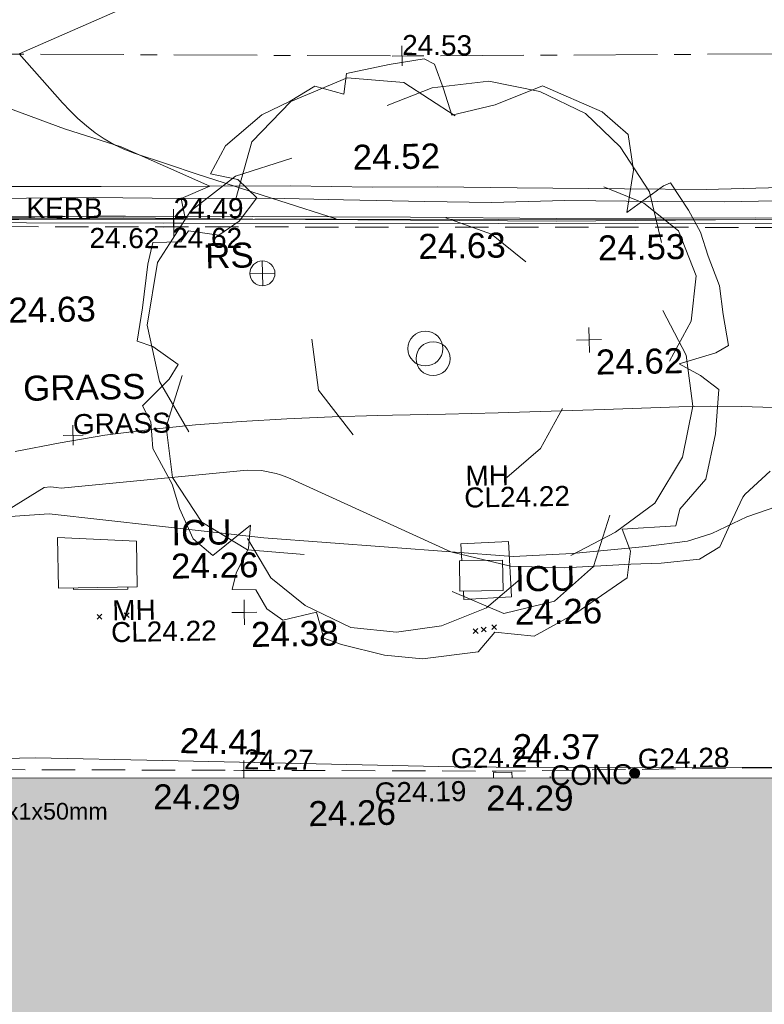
# Model space of a CAD drawing. Header units: millimetres. Extents: x -287732 to 520720, y -88450 to 287754.
# Tile 73 of 256: x -74600 to -63434, y -48439 to -33664. Entities that reach past the tile are written whole.
import ezdxf

# ---------------------------------------------------------------- set-up
doc = ezdxf.new("R2010")
doc.units = ezdxf.units.MM
for name, pattern in [('IMPORT-CENTER _6_', [2000, 1250, -250, 250, -250]), ('IMPORT-DASHED _2_', [750, 500, -250]), ('IMPORT-UG_ELEC_STREET LIGHTING_QLB2 _2_', [2700, 1500, -300, 0, -250, 150, -300, 0, -200])]:
    doc.linetypes.add(name, pattern=pattern)
for name, color, linetype, lineweight, true_color in [('00_TOPO_BUILDING_OUTLINE', 5, 'Continuous', 9, 0x0000ff), ('00_TOPO_FURN_SIGN', 7, 'Continuous', 9, 0x666666), ('00_TOPO_KERB_BOTTOM', 1, 'Continuous', 9, 0xff0000), ('00_TOPO_KERB_TOP', 7, 'Continuous', 9, 0xa500a5), ('00_TOPO_LEVEL_SPOT', 7, 'Continuous', 9, 0x666666), ('00_TOPO_ROAD_MARKING_YELLOW_CONTINUOUS', 40, 'Continuous', 9, 0xffbf00), ('00_TOPO_SERV_IC', 5, 'Continuous', 9, 0x0000ff), ('00_TOPO_TREE', 7, 'Continuous', 9, 0x666666), ('00_UAV_BUILDING_OUTLINE', 5, 'Continuous', 9, 0x0000ff), ('00_UAV_CONCRETE', 9, 'Continuous', 9, 0x808080), ('00_UAV_FORM_LINES', 7, 'Continuous', 9, 0x666666), ('01_DTM_CONTOUR_MNR', 7, 'Continuous', 9, 0xa5a552), ('12333-PUM-2D-U-0001-C01 - Rev2_REVIT IMPORT_dwg', 7, 'Continuous', 9, 0x767676), ('A_RHA_Line', 7, 'Continuous', 9, 0x00a600), ('CONTOURS_MINOR', 7, 'Continuous', 9, 0x00a5a5), ('GULLY', 7, 'Continuous', 9, 0x7fbfff), ('GULLY_LVL', 7, 'Continuous', 9, 0x7fbfff), ('KERB_BOTTOM', 7, 'Continuous', 9, 0x0000a5), ('KERB_BOTTOM_LVL', 7, 'Continuous', 9, 0x0000a5), ('KERB_BOTTOM_TXT', 7, 'Continuous', 9, 0x0000a5), ('KERB_TOP', 2, 'Continuous', 9, 0xffff00), ('KERB_TOP_LVL', 2, 'Continuous', 9, 0xffff00), ('MANHOLES', 7, 'Continuous', 9, 0xa50000), ('MANHOLES_LVL', 7, 'Continuous', 9, 0xa50000), ('MANHOLES_TXT', 7, 'Continuous', 9, 0xa50000), ('PUM-EIRCOMM-NOTES', 6, 'Continuous', 9, 0xff00ff), ('ROAD_CROWNLINE', 7, 'IMPORT-CENTER _6_', 9, 0xa500a5), ('ROAD_CROWNLINE_LVL', 7, 'Continuous', 9, 0xa500a5), ('TREE', 7, 'Continuous', 9, 0x00a500)]:
    doc.layers.add(name, color=color, linetype=linetype, lineweight=lineweight, true_color=true_color)
for name, color, linetype, lineweight in [('00_TOPO_SURVEY_TEXT', 7, 'Continuous', 9), ('A_RHA_Detail', 7, 'Continuous', 9), ('CHANGE_OF_SURFACE', 7, 'IMPORT-DASHED _2_', 9), ('CHANGE_OF_SURFACE_LVL', 7, 'Continuous', 9), ('GEN-TEXT', 7, 'Continuous', 9), ('Text', 7, 'Continuous', 9), ('TEXT_TXT', 7, 'Continuous', 9)]:
    doc.layers.add(name, color=color, linetype=linetype, lineweight=lineweight)
doc.styles.add('Arial_1', font='arial.ttf', dxfattribs={"height": 250})
doc.styles.add('Arial_3', font='arial.ttf', dxfattribs={"height": 300})
doc.styles.add('Swis721 Lt BT_2', font='swissl.ttf', dxfattribs={"height": 375})

# ---------------------------------------------------------------- blocks, each defined once
blk = doc.blocks.new('12333-PUM-2D-U-0001-C01 - Rev2_REVIT IMPORT_dwg_CONIFEROUS_TREE-2077109-Site Location Plan Proposed')
at = {"layer": '00_TOPO_TREE', "color": 254, "true_color": 0xcccccc, "flags": 128}
for points in [[(533829976, 725520320), (533830231, 725521170), (533830826, 725521765), (533831676, 725522105), (533832525, 725522020), (533833290, 725521510)], [(533832271, 725521680), (533832950, 725521935), (533833800, 725522020), (533834565, 725521850), (533835245, 725521510), (533835755, 725521000), (533836180, 725520320), (533836350, 725519555)], [(533829211, 725516835), (533828786, 725517600), (533828616, 725518450), (533828786, 725519385), (533829296, 725520150), (533829976, 725520660), (533830826, 725520915)], [(533835500, 725520405), (533836095, 725520150), (533836605, 725519725), (533836860, 725519045), (533836775, 725518365), (533836435, 725517770)], [(533833120, 725519980), (533833800, 725519725), (533834310, 725519300)], [(533836350, 725518535), (533836690, 725517855), (533836775, 725517090), (533836605, 725516326), (533836180, 725515646), (533835585, 725515221), (533834905, 725514881)], [(533831676, 725516750), (533831166, 725517430), (533831081, 725518195)], [(533830911, 725514966), (533830061, 725515051), (533829381, 725515476), (533828956, 725516156), (533828871, 725516920), (533829126, 725517685)], [(533834820, 725517090), (533834480, 725516496), (533833970, 725516071)], [(533835500, 725515476), (533835245, 725514711), (533834650, 725514201), (533833885, 725514031), (533833120, 725514371)], [(533834140, 725514541), (533833630, 725514116), (533832950, 725513861), (533832271, 725513776), (533831591, 725513861), (533830911, 725514201), (533830401, 725514626), (533830061, 725515221)]]:
    blk.add_lwpolyline(points, dxfattribs=at)
at = {"layer": '00_TOPO_TREE', "color": 254, "true_color": 0xcccccc}
blk.add_circle((533832780, 725518025), 262, dxfattribs=at)
blk = doc.blocks.new('12333-PUM-2D-U-0001-C01 - Rev2_REVIT IMPORT_dwg_MSL_RoadSign_SYM-2077193-Site Location Plan Proposed')
at = {"layer": '00_TOPO_FURN_SIGN', "color": 254, "true_color": 0xcccccc}
for p, q in [((0, -500), (0, 500)), ((-500, 0), (500, 0))]:
    blk.add_line(p, q, dxfattribs=at)
blk.add_circle((0, 0), 500, dxfattribs=at)
blk = doc.blocks.new('12333-PUM-2D-U-0001-C01 - Rev2_REVIT IMPORT_dwg_MM-2077200-Site Location Plan Proposed')
at = {"layer": '00_TOPO_LEVEL_SPOT', "color": 254, "true_color": 0xcccccc, "flags": 128}
for points in [[(500, 0), (0, 0), (0, 500)], [(0, -500), (0, 0), (-500, 0)]]:
    blk.add_lwpolyline(points, dxfattribs=at)
blk = doc.blocks.new('12333-PUM-2D-U-0001-C01 - Rev2_REVIT IMPORT_dwg_MGS62954_T2_Galway_ITM_3d_Rev1-2077680-Site Location Plan Proposed')
at = {"layer": '00_TOPO_KERB_BOTTOM', "color": 254, "true_color": 0xcccccc, "flags": 128}
blk.add_lwpolyline([(533816052, 725520334), (533817869, 725520295), (533819312, 725520253), (533821065, 725520220), (533823166, 725520188), (533824770, 725520160), (533826290, 725520113), (533828281, 725520091), (533830227, 725520049), (533832589, 725519998), (533834774, 725519941), (533837761, 725519900), (533840577, 725519840)], dxfattribs=at)
at = {"layer": '00_TOPO_KERB_TOP', "color": 254, "true_color": 0xcccccc, "flags": 128}
blk.add_lwpolyline([(533816051, 725520310), (533817868, 725520271), (533819312, 725520230), (533821064, 725520197), (533823165, 725520164), (533824768, 725520118), (533826288, 725520079), (533828281, 725520067), (533830226, 725520011), (533832589, 725519957), (533834773, 725519902), (533837761, 725519876), (533840576, 725519816)], dxfattribs=at)
at = {"layer": '00_TOPO_ROAD_MARKING_YELLOW_CONTINUOUS', "color": 254, "true_color": 0xcccccc, "flags": 128}
for points in [[(533813680, 725520850), (533815140, 725520820), (533816850, 725520790), (533818240, 725520750), (533819590, 725520710), (533821040, 725520670), (533822970, 725520650), (533824430, 725520620), (533826350, 725520570), (533827960, 725520540), (533829590, 725520520), (533830800, 725520500), (533832030, 725520460), (533833000, 725520450), (533834200, 725520410), (533835810, 725520370), (533837030, 725520340), (533838150, 725520350)], [(533813650, 725520640), (533814820, 725520640), (533815910, 725520620), (533817240, 725520580), (533818530, 725520550), (533819310, 725520530), (533820200, 725520520), (533821180, 725520490), (533822440, 725520470), (533823630, 725520450), (533825020, 725520420), (533826330, 725520390), (533827850, 725520380), (533829160, 725520340), (533830480, 725520320), (533831590, 725520280), (533832810, 725520230), (533833810, 725520200), (533834910, 725520210), (533836300, 725520170), (533837310, 725520150), (533838570, 725520150)]]:
    blk.add_lwpolyline(points, dxfattribs=at)
at = {"layer": '00_TOPO_SERV_IC', "color": 254, "true_color": 0xcccccc}
for p, q in [((533827215, 725514526), (533827215, 725515288)), ((533828396, 725515211), (533827215, 725515288)), ((533828396, 725514526), (533828396, 725515211)), ((533833235, 725514373), (533833235, 725514830)), ((533833883, 725514830), (533833235, 725514830)), ((533833883, 725514373), (533833883, 725514830)), ((533827215, 725514526), (533828396, 725514526)), ((533833235, 725514373), (533833883, 725514373))]:
    blk.add_line(p, q, dxfattribs=at)
at = {"layer": '00_UAV_CONCRETE', "color": 254, "true_color": 0xcccccc, "flags": 128}
blk.add_lwpolyline([(533808911, 725512013), (533808915, 725512187), (533813568, 725512160), (533813741, 725512156), (533817900, 725512058), (533818740, 725512041), (533822492, 725511969), (533823738, 725511973), (533826821, 725511986), (533828735, 725511910), (533833104, 725511739), (533833731, 725511727), (533838730, 725511631), (533838911, 725511628), (533843728, 725511578), (533846317, 725511552)], dxfattribs=at)
at = {"layer": '00_UAV_FORM_LINES', "color": 254, "true_color": 0xcccccc, "flags": 128}
blk.add_lwpolyline([(533847508, 725515984), (533844997, 725515801), (533840467, 725515665), (533838885, 725515665), (533838007, 725515563), (533837556, 725515416), (533837026, 725515177), (533836659, 725515065), (533836036, 725514998), (533834932, 725514913), (533834041, 725514881), (533830308, 725515229), (533827097, 725515645), (533826284, 725515603), (533825637, 725515528), (533820891, 725515517), (533814413, 725515311), (533809050, 725515278), (533805893, 725515062), (533803390, 725515013)], dxfattribs=at)
at = {"layer": '01_DTM_CONTOUR_MNR', "color": 254, "true_color": 0xcccccc, "flags": 128}
for points in [[(533837916, 725516095), (533837537, 725515757), (533837502, 725515710), (533837300, 725515300), (533837141, 725514971), (533836834, 725514795), (533836258, 725514745), (533835803, 725514737), (533834807, 725514697), (533833997, 725514735), (533833110, 725514970), (533830731, 725516103), (533830668, 725516132), (533830576, 725516167), (533830511, 725516189), (533830293, 725516237), (533830075, 725516247), (533827284, 725516027), (533827206, 725516037), (533827168, 725516041), (533827124, 725516047), (533827027, 725516040), (533826280, 725515600)], [(533826547, 725520100), (533827369, 725520098), (533827410, 725520098), (533827850, 725520096), (533828260, 725520089), (533828280, 725520089), (533828318, 725520088), (533829210, 725520070), (533829160, 725520340), (533829590, 725520520), (533828271, 725521133), (533827428, 725521418), (533824000, 725522750)]]:
    blk.add_lwpolyline(points, dxfattribs=at)
blk.add_blockref('12333-PUM-2D-U-0001-C01 - Rev2_REVIT IMPORT_dwg_CONIFEROUS_TREE-2077109-Site Location Plan Proposed', (0, 0))
at = {"xscale": 0.375, "yscale": 0.375, "zscale": 0.375}
for name, p in [('12333-PUM-2D-U-0001-C01 - Rev2_REVIT IMPORT_dwg_MSL_RoadSign_SYM-2077193-Site Location Plan Proposed', (533830357, 725519195)), ('12333-PUM-2D-U-0001-C01 - Rev2_REVIT IMPORT_dwg_MM-2077200-Site Location Plan Proposed', (533835238, 725518112)), ('12333-PUM-2D-U-0001-C01 - Rev2_REVIT IMPORT_dwg_MM-2077200-Site Location Plan Proposed', (533829996, 725514114))]:
    blk.add_blockref(name, p, dxfattribs=at)
at = {"layer": '00_TOPO_BUILDING_OUTLINE', "color": 251, "true_color": 0x666666, "insert": (533830905, 725511263), "char_height": 375, "width": 1495.9, "attachment_point": 1, "line_spacing_factor": 1.005062, "style": 'Swis721 Lt BT_2'}
blk.add_mtext('24.26', dxfattribs=at)
at = {"layer": '00_TOPO_FURN_SIGN', "insert": (533829503, 725519662), "char_height": 375, "width": 783.57, "attachment_point": 1, "line_spacing_factor": 1.005062, "style": 'Swis721 Lt BT_2'}
blk.add_mtext('RS', dxfattribs=at)
at = {"layer": '00_TOPO_KERB_BOTTOM', "color": 251, "true_color": 0x666666, "insert": (533835393, 725519676), "char_height": 375, "width": 1495.9, "attachment_point": 1, "line_spacing_factor": 1.005062, "style": 'Swis721 Lt BT_2'}
blk.add_mtext('24.53', dxfattribs=at)
at = {"layer": '00_TOPO_KERB_TOP', "color": 251, "true_color": 0x666666, "insert": (533832701, 725519745), "char_height": 375, "width": 1495.9, "attachment_point": 1, "line_spacing_factor": 1.005062, "style": 'Swis721 Lt BT_2'}
blk.add_mtext('24.63', dxfattribs=at)
at = {"layer": '00_TOPO_LEVEL_SPOT', "char_height": 375, "width": 1495.9, "attachment_point": 1, "line_spacing_factor": 1.005062, "style": 'Swis721 Lt BT_2'}
for s, insert in [('24.63', (533826538, 725518896)), ('24.62', (533835333, 725517964)), ('24.38', (533830091, 725513967))]:
    blk.add_mtext(s, dxfattribs=dict(at, insert=insert))
at = {"layer": '00_TOPO_ROAD_MARKING_YELLOW_CONTINUOUS', "color": 251, "true_color": 0x666666, "insert": (533831740, 725521100), "char_height": 375, "width": 1495.9, "attachment_point": 1, "line_spacing_factor": 1.005062, "style": 'Swis721 Lt BT_2'}
blk.add_mtext('24.52', dxfattribs=at)
at = {"layer": '00_TOPO_SERV_IC', "color": 251, "true_color": 0x666666, "char_height": 375, "attachment_point": 1, "line_spacing_factor": 1.005062, "style": 'Swis721 Lt BT_2'}
for s, insert, width in [('ICU', (533828923, 725515513), 1021.01), ('24.26', (533828909, 725515013), 1495.9), ('ICU', (533834065, 725514731), 1021.01), ('24.26', (533834051, 725514231), 1495.9)]:
    blk.add_mtext(s, dxfattribs=dict(at, insert=insert, width=width))
at = {"layer": '00_TOPO_SURVEY_TEXT', "color": 251, "true_color": 0x666666, "insert": (533826738, 725517720), "char_height": 375, "width": 2018.28, "attachment_point": 1, "line_spacing_factor": 1.005062, "style": 'Swis721 Lt BT_2'}
blk.add_mtext('GRASS', dxfattribs=at)
at = {"layer": '00_UAV_BUILDING_OUTLINE', "color": 251, "true_color": 0x666666, "char_height": 375, "width": 1495.9, "attachment_point": 1, "rotation": 358.9593, "line_spacing_factor": 1.005062, "style": 'Swis721 Lt BT_2'}
for insert in [(533828585, 725511557), (533833577, 725511452)]:
    blk.add_mtext('24.29', dxfattribs=dict(at, insert=insert))
at = {"layer": '00_UAV_CONCRETE', "color": 251, "true_color": 0x666666, "char_height": 375, "width": 1495.9, "attachment_point": 1, "line_spacing_factor": 1.005062, "style": 'Swis721 Lt BT_2'}
for s, insert, rotation in [('24.41', (533829004, 725512395), 357.7487), ('24.37', (533833990, 725512217), 358.9049)]:
    blk.add_mtext(s, dxfattribs=dict(at, insert=insert, rotation=rotation))
blk = doc.blocks.new('12333-PUM-2D-U-0001-C01 - Rev2_REVIT IMPORT_dwg_SPOT-V233-Site Location Plan Proposed')
at = {"layer": 'Text', "color": 253, "true_color": 0xaaaaaa}
blk.add_line((0, 500), (0, 419), dxfattribs=at)
blk = doc.blocks.new('12333-PUM-2D-U-0001-C01 - Rev2_REVIT IMPORT_dwg_SPOT-2077713-Site Location Plan Proposed')
at = {"layer": 'Text', "color": 253, "true_color": 0xaaaaaa}
for p, q in [((0, 500), (0, -500)), ((-500, 0), (500, 0))]:
    blk.add_line(p, q, dxfattribs=at)
blk = doc.blocks.new('12333-PUM-2D-U-0001-C01 - Rev2_REVIT IMPORT_dwg_TREE_1-V235-Site Location Plan Proposed')
at = {"layer": 'TREE', "color": 9, "true_color": 0xaae1aa, "flags": 128}
blk.add_lwpolyline([(-230.614, 433.535), (-189.325, 457.704), (-140.987, 443.605), (-135.952, 477.845), (-64.451, 491.944), (-6.042, 500), (11.078, 490.937), (25.176, 449.648), (38.268, 405.337), (110.775, 421.45), (190.332, 451.662), (289.023, 406.344), (331.319, 368.077), (339.376, 308.661), (327.291, 238.167), (388.721, 281.47), (400.806, 286.506), (430.01, 240.181), (449.144, 202.92), (461.229, 162.638), (479.355, 113.293), (484.391, 64.955), (492.447, 13.595), (471.299, 1.511), (409.869, -15.609), (445.116, -35.75), (475.327, -59.919), (468.278, -133.434), (451.158, -208.963), (406.848, -258.308), (399.799, -285.498), (310.171, -289.527), (323.263, -326.788), (317.221, -371.098), (230.614, -428.499), (160.121, -465.76), (94.663, -457.704), (66.465, -489.93), (-26.183, -500), (-89.627, -492.951), (-161.128, -473.817), (-190.332, -462.739), (-201.41, -419.436), (-257.805, -431.521), (-283.988, -412.387), (-302.115, -380.161), (-341.39, -379.154), (-334.34, -351.964), (-313.192, -310.675), (-309.164, -272.407), (-372.608, -321.752), (-404.834, -293.555), (-426.989, -242.195), (-438.066, -201.913), (-469.285, -141.49), (-472.306, -97.18), (-485.398, -69.99), (-440.081, -26.687), (-424.975, -2.518), (-466.264, 28.701), (-492.447, 37.764), (-482.377, 93.152), (-472.306, 165.66), (-463.243, 201.913), (-416.918, 201.913), (-403.827, 220.04), (-353.474, 211.984), (-319.235, 235.146), (-289.023, 273.414), (-320.242, 304.632), (-365.559, 314.703), (-339.376, 361.027), (-277.946, 411.38)], close=True, dxfattribs=at)
blk = doc.blocks.new('12333-PUM-2D-U-0001-C01 - Rev2_REVIT IMPORT_dwg_SPOT-V256-Site Location Plan Proposed')
at = {"layer": 'CHANGE_OF_SURFACE_LVL', "color": 253, "true_color": 0xaaaaaa}
for p, q in [((0, 500), (0, -378)), ((-500, 0), (500, 0))]:
    blk.add_line(p, q, dxfattribs=at)
blk = doc.blocks.new('12333-PUM-2D-U-0001-C01 - Rev2_REVIT IMPORT_dwg_SPOT-2077769-Site Location Plan Proposed')
at = {"layer": 'CHANGE_OF_SURFACE_LVL', "color": 253, "true_color": 0xaaaaaa}
for p, q in [((0, 500), (0, -500)), ((-500, 0), (500, 0))]:
    blk.add_line(p, q, dxfattribs=at)
blk = doc.blocks.new('12333-PUM-2D-U-0001-C01 - Rev2_REVIT IMPORT_dwg_SPOT-V272-Site Location Plan Proposed')
at = {"layer": 'KERB_BOTTOM_LVL', "color": 9, "true_color": 0xaaaae1}
for p, q in [((0, 500), (0, -500)), ((-500, 0), (500, 0))]:
    blk.add_line(p, q, dxfattribs=at)
blk = doc.blocks.new('12333-PUM-2D-U-0001-C01 - Rev2_REVIT IMPORT_dwg_SPOT-2077810-Site Location Plan Proposed')
at = {"layer": 'KERB_TOP_LVL', "color": 51, "true_color": 0xffffaa}
for p, q in [((0, 500), (0, -500)), ((-500, 0), (500, 0))]:
    blk.add_line(p, q, dxfattribs=at)
blk = doc.blocks.new('12333-PUM-2D-U-0001-C01 - Rev2_REVIT IMPORT_dwg_SPOT-2077774-Site Location Plan Proposed')
at = {"layer": 'ROAD_CROWNLINE_LVL', "color": 254, "true_color": 0xe1aae1}
for p, q in [((0, 500), (0, -500)), ((-500, 0), (500, 0))]:
    blk.add_line(p, q, dxfattribs=at)
blk = doc.blocks.new('12333-PUM-2D-U-0001-C01 - Rev2_REVIT IMPORT_dwg_MH_CIR2-V293-Site Location Plan Proposed')
at = {"layer": 'GULLY', "color": 254, "true_color": 0xd4e9ff}
for p, q in [((-499, -33), (33, 499)), ((-496, 60), (-60, 496)), ((-488, -111), (111, 488)), ((-467, -180), (180, 467)), ((-467, 179), (-179, 467)), ((-438, -241), (241, 438)), ((-403, -296), (296, 403)), ((-362, -345), (345, 362)), ((-315, -388), (388, 315)), ((-263, -425), (425, 263)), ((-204, -456), (456, 204)), ((-138, -480), (480, 138)), ((-56, -488), (496, 64)), ((33, -489), (500, -22)), ((128, -483), (483, -128)), ((305, -396), (396, -305))]:
    blk.add_line(p, q, dxfattribs=at)
at = {"layer": 'GULLY', "color": 254, "true_color": 0xd4e9ff, "flags": 128}
for points in [[(475, -154), (500, 0), (475, 154), (404, 293), (293, 404), (154, 475), (0, 500), (-154, 475), (-293, 404), (-404, 293), (-475, 154), (-500, 0), (-475, -154), (-404, -293), (-293, -404), (-154, -475)], [(63, -490), (154, -475), (293, -404), (404, -293), (475, -154)]]:
    blk.add_lwpolyline(points, dxfattribs=at)
blk = doc.blocks.new('12333-PUM-2D-U-0001-C01 - Rev2_REVIT IMPORT_dwg-1620468-Site Location Plan Proposed')
at = {"layer": 'CHANGE_OF_SURFACE', "color": 253, "true_color": 0xaaaaaa, "flags": 128}
for points in [[(171184, -95603), (173550, -95658), (178831, -95785), (183544, -95854), (187956, -95938), (192833, -96027), (199591, -96151), (202560, -96142), (204458, -96213), (205488, -96227)], [(206651, -100558), (206689, -100986), (206236, -101204), (205163, -101308), (205209, -102426), (205372, -104256), (192653, -104188), (185083, -104033), (173319, -103613)]]:
    blk.add_lwpolyline(points, dxfattribs=at)
at = {"layer": 'CONTOURS_MINOR', "color": 254, "true_color": 0xaae1e1, "flags": 128}
for points in [[(196900, -98806), (196428, -98781), (195956, -98770), (195483, -98770), (194363, -98789), (193570, -98801), (192776, -98811), (191983, -98817), (191189, -98821), (190972, -98822), (190287, -98831), (189603, -98848), (188919, -98877), (188235, -98915), (187553, -98972), (186873, -99047), (186197, -99148), (185523, -99266)], [(183548, -95755), (187728, -95819), (187751, -95820), (187774, -95820), (187797, -95821), (187820, -95821), (187958, -95826), (190398, -95861), (189555, -95575), (189140, -95433), (188725, -95290), (188311, -95146), (187898, -95000), (187386, -94820), (187232, -94757), (187083, -94685), (186941, -94599), (186805, -94504), (186676, -94399), (186551, -94288), (186434, -94169), (186322, -94046), (185688, -93301), (187300, -92627)]]:
    blk.add_lwpolyline(points, dxfattribs=at)
at = {"layer": 'GEN-TEXT', "color": 253, "true_color": 0xaaaaaa}
for p, q in [((186709, -101803), (186780, -101732)), ((186780, -101803), (186709, -101732)), ((187117, -101786), (187188, -101715)), ((187188, -101786), (187117, -101715)), ((192344, -102116), (192415, -102045)), ((192415, -102116), (192344, -102045)), ((192466, -102096), (192537, -102025)), ((192537, -102096), (192466, -102025)), ((192624, -102062), (192695, -101991)), ((192695, -102062), (192624, -101991))]:
    blk.add_line(p, q, dxfattribs=at)
at = {"layer": 'GULLY', "color": 254, "true_color": 0xd4e9ff, "flags": 128}
blk.add_lwpolyline([(192887, -104297), (192887, -104209), (192611, -104209), (192611, -104292)], dxfattribs=at)
at = {"layer": 'KERB_BOTTOM', "color": 9, "true_color": 0xaaaae1, "flags": 128}
blk.add_lwpolyline([(171066, -95483), (173553, -95540), (178833, -95668), (183546, -95737), (187958, -95820), (192836, -95910), (199591, -96034), (202562, -96025), (204461, -96096), (205558, -96111)], dxfattribs=at)
at = {"layer": 'KERB_TOP', "color": 51, "true_color": 0xffffaa, "flags": 128}
blk.add_lwpolyline([(171094, -95544), (173551, -95601), (178832, -95728), (183545, -95797), (187957, -95881), (192834, -95970), (199591, -96094), (202561, -96085), (204459, -96156), (205535, -96171)], dxfattribs=at)
at = {"layer": 'MANHOLES', "color": 9, "true_color": 0xe1aaaa}
blk.add_line((192181, -100769), (192190, -101024), dxfattribs=at)
at = {"layer": 'MANHOLES', "color": 9, "true_color": 0xe1aaaa, "flags": 128}
for points in [[(192206, -101481), (192211, -101603), (192927, -101578), (192898, -100744), (192181, -100769)], [(187177, -101329), (187176, -101360), (186362, -101353), (186362, -101329)]]:
    blk.add_lwpolyline(points, dxfattribs=at)
at = {"layer": 'ROAD_CROWNLINE', "color": 254, "true_color": 0xe1aae1, "flags": 128}
blk.add_lwpolyline([(249006, -92725), (244453, -94206), (233556, -94383), (213354, -93698), (191428, -93433), (168463, -92924), (161119, -92830), (147820, -92659), (134837, -92304), (124391, -92018), (104167, -91620), (79168, -91355), (65619, -91289), (52756, -91112), (39914, -90847), (23027, -90603), (4970, -90095), (-7099, -89786), (-12602, -89763), (-16470, -88901), (-19410, -87266), (-21200, -85365), (-21240, -85278)], dxfattribs=at)
at = {"layer": 'TREE', "color": 9, "true_color": 0xaae1aa}
blk.add_circle((191813, -97983), 255, dxfattribs=at)
blk.add_blockref('12333-PUM-2D-U-0001-C01 - Rev2_REVIT IMPORT_dwg_MGS62954_T2_Galway_ITM_3d_Rev1-2077680-Site Location Plan Proposed', (-533641080, -725615854))
for name, p, xscale, yscale, zscale in [('12333-PUM-2D-U-0001-C01 - Rev2_REVIT IMPORT_dwg_SPOT-2077774-Site Location Plan Proposed', (191428, -93433), 0.3, 0.3, 0.3), ('12333-PUM-2D-U-0001-C01 - Rev2_REVIT IMPORT_dwg_TREE_1-V235-Site Location Plan Proposed', (191813, -97983), 9, 9, 9), ('12333-PUM-2D-U-0001-C01 - Rev2_REVIT IMPORT_dwg_SPOT-2077810-Site Location Plan Proposed', (187957, -95881), 0.3, 0.3, 0.3), ('12333-PUM-2D-U-0001-C01 - Rev2_REVIT IMPORT_dwg_SPOT-V272-Site Location Plan Proposed', (187958, -95820), 0.3, 0.3, 0.3), ('12333-PUM-2D-U-0001-C01 - Rev2_REVIT IMPORT_dwg_SPOT-2077769-Site Location Plan Proposed', (187956, -95938), 0.3, 0.3, 0.3), ('12333-PUM-2D-U-0001-C01 - Rev2_REVIT IMPORT_dwg_SPOT-2077713-Site Location Plan Proposed', (186396, -99038), 0.3, 0.3, 0.3), ('12333-PUM-2D-U-0001-C01 - Rev2_REVIT IMPORT_dwg_SPOT-V256-Site Location Plan Proposed', (188868, -104111), 0.3, 0.3, 0.3), ('12333-PUM-2D-U-0001-C01 - Rev2_REVIT IMPORT_dwg_SPOT-V233-Site Location Plan Proposed', (193459, -104433), 0.3, 0.3, 0.3), ('12333-PUM-2D-U-0001-C01 - Rev2_REVIT IMPORT_dwg_MH_CIR2-V293-Site Location Plan Proposed', (194727, -104257), 0.15, 0.15, 0.15)]:
    blk.add_blockref(name, p, dxfattribs=dict(xscale=xscale, yscale=yscale, zscale=zscale))
at = {"layer": 'CHANGE_OF_SURFACE_LVL', "char_height": 300, "width": 1256.11, "attachment_point": 1, "rotation": 358.7319, "line_spacing_factor": 0.941778, "style": 'Arial_3'}
for s, insert in [('24.62', (186696, -95931)), ('24.27', (188875, -103796))]:
    blk.add_mtext(s, dxfattribs=dict(at, insert=insert))
at = {"layer": 'GULLY_LVL', "char_height": 300, "width": 1645.43, "attachment_point": 1, "line_spacing_factor": 0.941778, "style": 'Arial_3'}
for s, insert in [('G24.24', (191975, -103835)), ('G24.28', (194777, -103892)), ('G24.19', (190824, -104328))]:
    blk.add_mtext(s, dxfattribs=dict(at, insert=insert))
at = {"layer": 'KERB_BOTTOM_LVL', "insert": (187965, -95505), "char_height": 300, "width": 1256.11, "attachment_point": 1, "rotation": 358.7319, "line_spacing_factor": 0.941778, "style": 'Arial_3'}
blk.add_mtext('24.49', dxfattribs=at)
at = {"layer": 'KERB_BOTTOM_TXT', "insert": (185759, -95464), "char_height": 300, "width": 1362.62, "attachment_point": 1, "rotation": 358.7319, "line_spacing_factor": 0.941778, "style": 'Arial_3'}
blk.add_mtext('KERB', dxfattribs=at)
at = {"layer": 'KERB_TOP_LVL', "insert": (187936, -95949), "char_height": 300, "width": 1256.11, "attachment_point": 1, "rotation": 358.7319, "line_spacing_factor": 0.941778, "style": 'Arial_3'}
blk.add_mtext('24.62', dxfattribs=at)
at = {"layer": 'MANHOLES_LVL', "char_height": 300, "width": 1895.19, "attachment_point": 1, "line_spacing_factor": 0.941778, "style": 'Arial_3'}
for insert in [(192244, -99926), (186913, -101853)]:
    blk.add_mtext('CL24.22', dxfattribs=dict(at, insert=insert))
at = {"layer": 'MANHOLES_TXT', "char_height": 300, "width": 774.97, "attachment_point": 1, "line_spacing_factor": 0.941778, "style": 'Arial_3'}
for insert in [(192268, -99600), (186937, -101527)]:
    blk.add_mtext('MH', dxfattribs=dict(at, insert=insert))
at = {"layer": 'PUM-EIRCOMM-NOTES', "insert": (185285, -104538), "char_height": 250, "width": 3660.66, "attachment_point": 2, "rotation": 359.0608, "line_spacing_factor": 0.941778, "style": 'Arial_1'}
blk.add_mtext('DP0.05m x1x50mm', dxfattribs=at)
at = {"layer": 'ROAD_CROWNLINE_LVL', "insert": (191435, -93118), "char_height": 300, "width": 1256.11, "attachment_point": 1, "rotation": 358.7319, "line_spacing_factor": 0.941778, "style": 'Arial_3'}
blk.add_mtext('24.53', dxfattribs=at)
at = {"layer": 'TEXT_TXT', "char_height": 300, "attachment_point": 1, "line_spacing_factor": 0.941778, "style": 'Arial_3'}
for s, insert, width in [('GRASS', (186396, -98723), 1751.95), ('CONC', (193459, -104118), 1469.14)]:
    blk.add_mtext(s, dxfattribs=dict(at, insert=insert, width=width))

msp = doc.modelspace()

# ---------------------------------------------------------------- hatches: boundary and pattern name
at = {"layer": 'A_RHA_Detail', "true_color": 0xc0c0c0}
h = msp.add_hatch(color=9, dxfattribs=at)
h.paths.add_polyline_path([(-80881, -68503), (-80401, -68483), (-80401, -62985), (-24475, -63009), (-24456, -50840), (-36623, -50832), (-36623, -44229), (-50959, -44218), (-50959, -42574), (-54564, -42571), (-54566, -45054), (-92409, -45027), (-92412, -49202), (-100062, -49202), (-100052, -64853), (-86121, -64853), (-86092, -62958), (-84861, -62958), (-84855, -68240), (-80871, -68240)])
h.paths.add_polyline_path([(-137239, -68462), (-132720, -68433), (-132847, -62850), (-130455, -62917), (-130498, -61356), (-117581, -61423), (-117492, -49184), (-125137, -49178), (-125134, -45033), (-163007, -45006), (-163007, -44090), (-163124, -44090), (-163123, -42384), (-166564, -42384), (-166565, -44044), (-193158, -44025), (-193195, -62864), (-137270, -62917), (-137254, -65680)])
h.paths.add_polyline_path([(120311, -32334), (120312, -31611), (133451, -31638), (133469, -19718), (121296, -19692), (121320, -8191), (112277, -8172), (112263, -14811), (78286, -14740), (78293, -8167), (75242, -8161), (69356, -8153), (69354, -9157), (68373, -9155), (68373, -13706), (69334, -13708), (69325, -16250), (66623, -16250), (66620, -17995), (65989, -17995), (65985, -19731), (57152, -19712), (57127, -31560), (70278, -31587), (70278, -32272), (78264, -32285), (78267, -31020), (112336, -31091), (112336, -32318), (119781, -32333)])
h.paths.add_polyline_path([(7504, -1791), (15482, -674), (15484, 148), (56188, 206), (56156, 14338), (18017, 14236), (17968, 34313), (21727, 34324), (21709, 40608), (18010, 40608), (17996, 45484), (9770, 45421), (3966, 45447), (3985, 14177), (1023, 14177), (-277, 14191), (-232, 5968), (-226, 194), (553, 183), (7478, 143), (7489, -674)])
h.paths.add_polyline_path([(77756, 53), (77730, 1700), (94464, 1660), (94606, 17991), (88810, 18015), (88800, 14437), (69414, 14458), (69377, 100), (75242, 67)])
h.paths.add_polyline_path([(61252, 46454), (105775, 46473), (105768, 61853), (92285, 61853), (92309, 65784), (96107, 65768), (96060, 75209), (101085, 75072), (104988, 74765), (108404, 74364), (112009, 73787), (115645, 73050), (116891, 72762), (120209, 71893), (120865, 71704), (124136, 70670), (127436, 69481), (127820, 69395), (128274, 69332), (128732, 69307), (129190, 69320), (129645, 69372), (130095, 69461), (130535, 69588), (130963, 69751), (131376, 69950), (131771, 70182), (132163, 70461), (132496, 70742), (132821, 71065), (133117, 71414), (133384, 71787), (133617, 72179), (133817, 72591), (133983, 73018), (134112, 73458), (134204, 73907), (134258, 74362), (134273, 74820), (134251, 75277), (134190, 75731), (134091, 76179), (133955, 76617), (133783, 77041), (133576, 77450), (133336, 77840), (133064, 78209), (132762, 78554), (132432, 78872), (132077, 79161), (131698, 79420), (131300, 79646), (131094, 79746), (132146, 83110), (122788, 86283), (121604, 82800), (117096, 83871), (116842, 83526), (116121, 91222), (110238, 91274), (110194, 90435), (104988, 90486), (104973, 94310), (103746, 94310), (103840, 122852), (96365, 122932), (96350, 123952), (104556, 123902), (104607, 120249), (125503, 120134), (125662, 137657), (114480, 137699), (114382, 129150), (104644, 129188), (104578, 126217), (101184, 126159), (101265, 135959), (89967, 135989), (89928, 125824), (93631, 125841), (93581, 122932), (88697, 122905), (88679, 95739), (86378, 95739), (86378, 96178), (83280, 96201), (83274, 95736), (70170, 95733), (70166, 96272), (66675, 96257), (66655, 95756), (65785, 95756), (65888, 117471), (53473, 117488), (53434, 98570), (40649, 98570), (40610, 94406), (38854, 94410), (38849, 89464), (40612, 89518), (40665, 86258), (38372, 86306), (38370, 76901), (50938, 76944), (50923, 74599), (56485, 74589), (56485, 75195), (92465, 75233), (92646, 71767), (89811, 69363), (85313, 69361), (85313, 66907), (75210, 66903), (75210, 63816), (70819, 63816), (70819, 64253), (69457, 64253), (69456, 66902), (61303, 66899), (61305, 63970), (70500, 63970), (70500, 61853), (61246, 61849), (61252, 46656)])
h.paths.add_polyline_path([(-17153, 48569), (-17153, 60770), (-29363, 60775), (-29363, 67399), (-43507, 67405), (-43489, 69093), (-45766, 69109), (-45794, 67405), (-47272, 67404), (-47272, 66455), (-86005, 66469), (-86007, 60522), (-92663, 60522), (-92665, 50184), (-79752, 50180), (-79752, 48591), (-17158, 48569)])
h.paths.add_polyline_path([(-201056, 48629), (-138378, 48635), (-138378, 50133), (-125468, 50134), (-125469, 60566), (-132187, 60566), (-132187, 66533), (-170643, 66806), (-170643, 67739), (-200340, 67489), (-200349, 60828), (-201058, 60828), (-201057, 51102)])
h.paths.add_polyline_path([(-240052, 54769), (-239444, 54811), (-239187, 54842), (-238765, 54941), (-238382, 55122), (-237990, 55355), (-237269, 55936), (-237032, 56226), (-236793, 56569), (-236555, 57004), (-236433, 57267), (-236300, 57753), (-236251, 58017), (-236236, 58516), (-236233, 58988), (-236214, 59823), (-236364, 59821), (-236634, 60698), (-236392, 61432), (-236225, 61435), (-236202, 62638), (-232564, 62639), (-232564, 63049), (-232732, 63049), (-232860, 63458), (-232732, 63914), (-232561, 63914), (-232515, 70598), (-240629, 70599), (-240630, 72351), (-246413, 72347), (-246413, 70616), (-254450, 70619), (-254455, 70754), (-254470, 73192), (-263883, 73268), (-263902, 68261), (-263715, 68260), (-263553, 67820), (-263719, 67392), (-263914, 67392), (-263957, 58634), (-260181, 58611), (-260192, 56354), (-257185, 56339), (-257213, 57093), (-257339, 57093), (-257471, 57532), (-257339, 58062), (-257203, 58064), (-257174, 58599), (-256478, 58575), (-256478, 58789), (-256013, 58912), (-255397, 58781), (-255397, 58596), (-243810, 58586), (-243805, 58352), (-243741, 57885), (-243619, 57422), (-243424, 56944), (-243247, 56608), (-243003, 56250), (-242732, 55933), (-242372, 55603), (-242141, 55425), (-241805, 55217), (-241529, 55077), (-241101, 54917), (-240836, 54841), (-240453, 54789), (-240219, 54777)])
h.paths.add_polyline_path([(40277, 59895), (40329, 69197), (36589, 69218), (36619, 74674), (32264, 74687), (32233, 69156), (11917, 69270), (11967, 78219), (29088, 78123), (29143, 88141), (15719, 88216), (15733, 90590), (4594, 90652), (4525, 78265), (10097, 78234), (10077, 74773), (4548, 74804), (4466, 60107), (19126, 60025), (19140, 62528), (31739, 62457), (31725, 59943), (38370, 59906)])
h.paths.add_polyline_path([(-246083, 72334), (-246083, 72334), (-246208, 72334)])
h.paths.add_polyline_path([(-114575, 112178), (-114575, 112178), (-114707, 115802)])
h.paths.add_polyline_path([(-154700, 101760), (-114382, 101776), (-114382, 106927), (-113756, 106927), (-113758, 111847), (-114432, 111847), (-114432, 112178), (-114575, 112178), (-114579, 121707), (-123057, 121707), (-123069, 156453), (-119381, 156454), (-119381, 160166), (-115501, 160167), (-115503, 166207), (-132412, 166600), (-132412, 166666), (-135275, 166665), (-135275, 166628), (-135911, 166628), (-135911, 166352), (-152521, 166346), (-152518, 159143), (-150699, 159118), (-150759, 122561), (-151059, 122561), (-151061, 121302), (-154138, 121373), (-154138, 121865), (-154704, 121867), (-154689, 119352), (-154746, 119352), (-154746, 118722), (-160794, 118749), (-160794, 119411), (-163852, 119422), (-163855, 118762), (-167569, 118779), (-166635, 124395), (-166930, 124500), (-167569, 124708), (-168028, 124841), (-168631, 124991), (-169238, 125117), (-169850, 125220), (-170466, 125298), (-171089, 125352), (-171704, 125381), (-172325, 125386), (-172782, 125375), (-173402, 125337), (-174110, 125263), (-174634, 125190), (-175245, 125081), (-176047, 124896), (-176665, 124725), (-177045, 124609), (-177632, 124405), (-176665, 118819), (-177559, 118822), (-177662, 125263), (-176365, 126543), (-159462, 126320), (-157058, 128609), (-157061, 136153), (-158639, 137740), (-159352, 137740), (-161634, 140201), (-168728, 140257), (-171035, 137943), (-174184, 137943), (-176460, 140292), (-177342, 140292), (-177342, 140358), (-183429, 140356), (-185922, 137917), (-185922, 131757), (-186907, 131757), (-187725, 130810), (-187724, 127376), (-186481, 126305), (-186479, 122327), (-185176, 121059), (-180304, 121059), (-180304, 118802), (-193555, 118802), (-193555, 133118), (-192594, 133118), (-192594, 134201), (-192225, 134201), (-192226, 136615), (-192595, 136615), (-192595, 137734), (-193589, 137734), (-193589, 147475), (-193163, 147493), (-192766, 147531), (-192360, 147590), (-192200, 147617), (-191883, 147683), (-191569, 147762), (-191258, 147853), (-190829, 148002), (-190648, 148071), (-190350, 148198), (-190057, 148336), (-189770, 148486), (-189405, 148698), (-189133, 148873), (-188868, 149059), (-188610, 149255), (-188355, 149465), (-188080, 149714), (-187885, 149902), (-187546, 150266), (-187446, 150378), (-187241, 150629), (-187046, 150888), (-186862, 151154), (-186546, 151670), (-186524, 151707), (-163675, 151670), (-163688, 148134), (-157304, 148136), (-157304, 155760), (-157557, 155765), (-157556, 166678), (-187009, 166700), (-187013, 162054), (-188707, 162045), (-188706, 155022), (-188738, 154651), (-188799, 154283), (-188857, 154035), (-188966, 153679), (-189103, 153333), (-189266, 152998), (-189455, 152677), (-189645, 152421), (-189917, 152104), (-190213, 151809), (-190531, 151539), (-190869, 151294), (-191225, 151076), (-191598, 150887), (-192093, 150683), (-192519, 150562), (-192904, 150482), (-193187, 150441), (-193594, 150407), (-193595, 151460), (-205369, 151455), (-205354, 113350), (-207187, 113349), (-207184, 105991), (-205313, 105991), (-205311, 101770), (-175489, 101781), (-175489, 110890), (-154703, 110898), (-154700, 102692)])
h.paths.add_polyline_path([(193736, 113048), (208865, 114991), (208976, 114127), (216448, 115086), (216039, 118272), (232649, 120405), (233426, 114352), (240632, 115278), (239855, 121330), (256407, 123456), (257092, 118089), (264572, 119041), (261878, 138525), (259179, 138222), (259197, 137439), (254686, 136897), (255413, 131315), (240853, 129522), (239771, 137919), (240650, 138010), (240062, 142777), (239166, 142685), (237631, 151018), (266173, 154561), (271297, 142612), (276532, 144861), (274942, 148528), (302075, 160135), (300216, 164320), (301528, 164907), (300405, 167478), (299017, 166946), (295627, 174519), (294333, 177537), (287289, 174519), (289428, 169661), (272957, 162557), (271943, 164897), (267016, 162764), (268502, 159357), (265200, 157946), (226856, 153147), (227510, 148852), (228281, 141179), (227302, 141050), (227895, 136433), (228749, 136524), (229602, 128024), (217691, 126494), (217642, 126874), (215139, 126553), (215195, 126113), (215016, 126090), (214841, 127450), (192259, 124549), (193486, 114991)])
h.paths.add_polyline_path([(-78076, 117606), (-78076, 117610), (-78070, 129486), (-74723, 129478), (-74723, 125436), (-48016, 125380), (-47997, 135873), (-61198, 135902), (-74715, 135924), (-74724, 131865), (-78070, 131873), (-78063, 149550), (-58292, 149542), (-58292, 148946), (-37708, 148938), (-37703, 159740), (-44148, 159743), (-44148, 162961), (-49830, 162961), (-49831, 160632), (-78494, 160644), (-78494, 161615), (-78739, 161615), (-78692, 168188), (-90845, 168127), (-90963, 152687), (-89065, 152686), (-89080, 117610), (-78375, 117606)])
h.paths.add_polyline_path([(69255, 129236), (69260, 136168), (86068, 136131), (86009, 164703), (58790, 164724), (58790, 170119), (54460, 170122), (54457, 166153), (47042, 166159), (47041, 164669), (39173, 164675), (39173, 164079), (17015, 164095), (17002, 147267), (12660, 147267), (12654, 139138), (17031, 139135), (17025, 129935), (39191, 129919), (39191, 129258), (69014, 129236)])
h.paths.add_polyline_path([(39266, 139468), (33051, 139484), (33088, 153428), (39278, 153412), (39278, 152830), (43058, 152820), (43025, 140093), (39267, 140093)])
h.paths.add_polyline_path([(1980, 189123), (18699, 189180), (18678, 195254), (24349, 195273), (24335, 199551), (28830, 199566), (28798, 208816), (24335, 208806), (24334, 209113), (16812, 209088), (16807, 208844), (6772, 208809), (6797, 201489), (-8471, 201437), (-8471, 200429), (-11856, 200418), (-11824, 190892), (-7615, 190907), (-7615, 190171), (-4609, 190169), (-4608, 190917), (1973, 190939), (1977, 189837)])
h.paths.add_polyline_path([(-20506, 190640), (-20122, 206347), (-41550, 207015), (-41462, 210450), (-31391, 210152), (-31079, 223863), (-44305, 224231), (-44491, 211866), (-47510, 211943), (-47723, 203659), (-47076, 203635), (-47175, 199532), (-46801, 199520), (-46874, 195479), (-44600, 195425), (-44686, 192243), (-38074, 192136), (-38104, 191127), (-21538, 190669)])
h.paths.add_polyline_path([(16801, 195962), (9657, 196015), (9644, 199514), (11632, 199486), (11632, 203322), (16807, 203391), (16801, 195984)])
h.paths.add_polyline_path([(122085, 200536), (122088, 206386), (125211, 206386), (125211, 206646), (126203, 206646), (126203, 207041), (130401, 206979), (130444, 209883), (126203, 209946), (126203, 214624), (127365, 214624), (127365, 225380), (126160, 225380), (126207, 241475), (119483, 241496), (119479, 246182), (109944, 246175), (109953, 233033), (115001, 233033), (115000, 208653), (112026, 208653), (112024, 200539), (122025, 200536)])
h.paths.add_polyline_path([(30087, 200987), (38031, 201029), (38031, 202923), (38110, 202923), (38067, 208828), (38013, 208828), (38012, 209013), (30045, 208970), (30077, 202923)])
h.paths.add_polyline_path([(195986, 205662), (202897, 206052), (202677, 209946), (195766, 209555)])
h.paths.add_polyline_path([(-91652, 206393), (-79454, 206433), (-79629, 238246), (-68904, 238215), (-68919, 246313), (-68919, 246314), (-68757, 246313), (-68755, 246639), (-79620, 246651), (-79607, 247344), (-82155, 247318), (-82155, 247488), (-91641, 247473), (-91639, 246846), (-131470, 246641), (-131470, 250160), (-142857, 250177), (-142864, 246220), (-165119, 246272), (-165040, 253908), (-178677, 253930), (-178700, 238177), (-138599, 238209), (-138548, 206628), (-126647, 206572), (-126667, 234826), (-124963, 234826), (-124969, 234688), (-91596, 234664), (-91651, 207156)])
h.paths.add_polyline_path([(142124, 209114), (152768, 209127), (152745, 227013), (142101, 226999), (142122, 210583)])
h.paths.add_polyline_path([(168999, 209275), (169027, 226860), (161687, 226877), (161648, 209291), (168847, 209275)])
h.paths.add_polyline_path([(49761, 218477), (49794, 223316), (41274, 223363), (41274, 223291), (32187, 223352), (32202, 225553), (20082, 225635), (20035, 218708), (31566, 218630), (31566, 218599), (49750, 218477)])
h.paths.add_polyline_path([(162362, 234154), (162367, 241590), (135261, 241631), (135249, 234198), (160249, 234157)])
h.paths.add_polyline_path([(176459, 246710), (176516, 252173), (168884, 252253), (168935, 257069), (164355, 257117), (164296, 251512), (164417, 251511), (164368, 246837), (171460, 246762)])

# ---------------------------------------------------------------- linework, layer by layer
at = {"layer": 'A_RHA_Line', "color": 7}
msp.add_line((-54566, -45054), (-92409, -45027), dxfattribs=at)

# ---------------------------------------------------------------- block references
at = {"layer": '12333-PUM-2D-U-0001-C01 - Rev2_REVIT IMPORT_dwg', "color": 254, "linetype": 'IMPORT-UG_ELEC_STREET LIGHTING_QLB2 _2_', "true_color": 0xffd4d4, "rotation": 0.9999999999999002}
msp.add_blockref('12333-PUM-2D-U-0001-C01 - Rev2_REVIT IMPORT_dwg-1620468-Site Location Plan Proposed', (-261895, 55870), dxfattribs=at)

doc.saveas('drawing.dxf')
